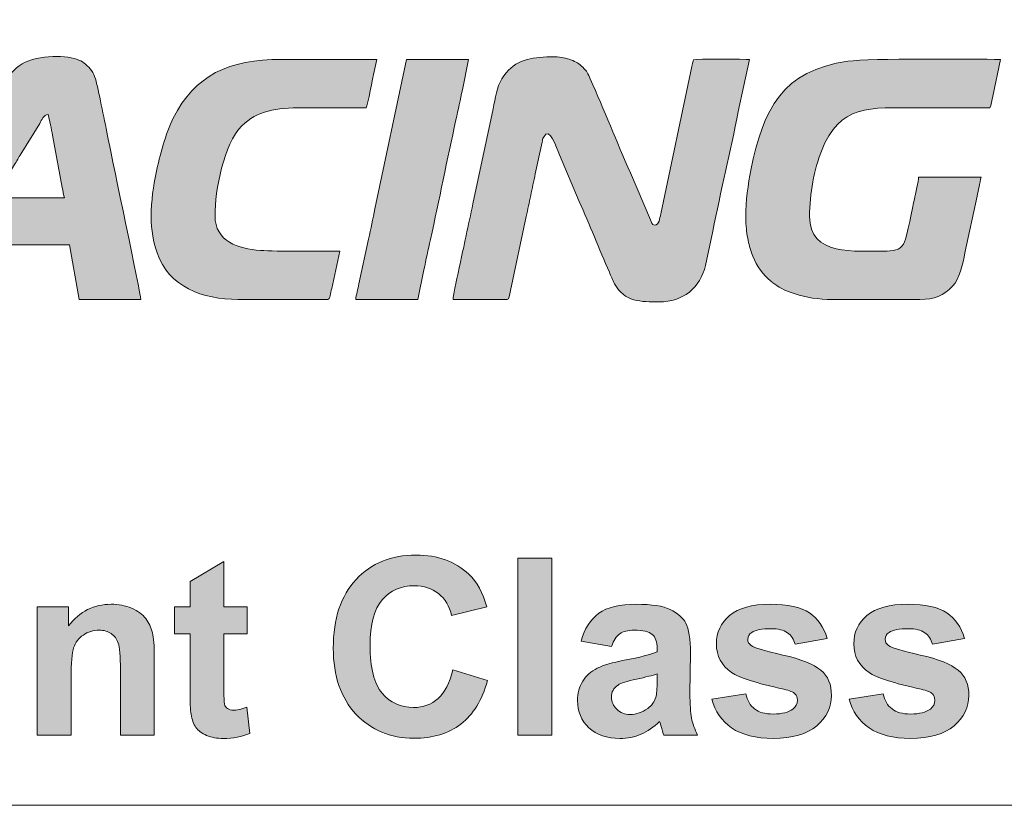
# Model space of a CAD drawing. Header units: millimetres. Extents: x 4 to 594, y -297 to -6.
# Tile 112 of 134: x 556 to 576, y -288 to -273. Entities that reach past the tile are written whole.
import ezdxf

# ---------------------------------------------------------------- set-up
doc = ezdxf.new("R2010")
doc.units = ezdxf.units.MM
doc.header["$MEASUREMENT"] = 0
doc.layers.add('Layer 1', color=7, linetype='Continuous', lineweight=0)

# ---------------------------------------------------------------- blocks, each defined once
blk = doc.blocks.new('Block_19')
at = {"layer": 'Layer 1', "true_color": 0x0d0a10, "transparency": 33554687}
h = blk.add_hatch(color=188, dxfattribs=at)
edge = h.paths.add_edge_path()
edge.add_spline(control_points=[(552.946, -278.165), (552.946, -278.165), (554.297, -278.165), (554.297, -278.165), (554.297, -278.165), (554.62, -277.62), (554.62, -277.62), (554.674, -277.53), (554.728, -277.445), (554.784, -277.351), (554.841, -277.255), (554.894, -277.163), (554.954, -277.074), (554.954, -277.074), (556.962, -277.074), (556.962, -277.074), (556.962, -277.074), (557.16, -278.165), (557.16, -278.165), (557.16, -278.165), (558.387, -278.165), (558.387, -278.165), (558.387, -278.05), (557.813, -275.339), (557.75, -275.022), (557.687, -274.703), (557.582, -274.163), (557.507, -273.851), (557.476, -273.72), (557.433, -273.609), (557.349, -273.526), (557.257, -273.435), (557.201, -273.389), (557.054, -273.35), (556.762, -273.274), (556.156, -273.298), (555.905, -273.538), (555.66, -273.773), (555.699, -273.773), (555.499, -274.075), (555.499, -274.075), (554.586, -275.529), (554.586, -275.529), (554.524, -275.633), (554.462, -275.722), (554.4, -275.826), (554.238, -276.1), (554.018, -276.417), (553.854, -276.694), (553.636, -277.064), (553.343, -277.488), (553.123, -277.859), (553.091, -277.913), (552.95, -278.109), (552.946, -278.165)], knot_values=[0, 0, 0, 0, 1, 1, 1, 2, 2, 2, 3, 3, 3, 4, 4, 4, 5, 5, 5, 6, 6, 6, 7, 7, 7, 8, 8, 8, 9, 9, 9, 10, 10, 10, 11, 11, 11, 12, 12, 12, 13, 13, 13, 14, 14, 14, 15, 15, 15, 16, 16, 16, 17, 17, 17, 18, 18, 18, 18], degree=3, periodic=0)
edge = h.paths.add_edge_path()
edge.add_spline(control_points=[(556.54, -274.471), (556.54, -274.471), (556.585, -274.675), (556.585, -274.675), (556.598, -274.752), (556.613, -274.819), (556.624, -274.884), (556.624, -274.884), (556.82, -275.927), (556.82, -275.927), (556.829, -275.973), (556.85, -276.105), (556.862, -276.132), (556.862, -276.132), (555.462, -276.132), (555.462, -276.132), (555.547, -275.971), (555.741, -275.675), (555.845, -275.499), (555.869, -275.46), (555.887, -275.434), (555.912, -275.392), (555.936, -275.352), (555.952, -275.323), (555.977, -275.284), (555.977, -275.284), (556.369, -274.647), (556.369, -274.647), (556.394, -274.608), (556.406, -274.576), (556.433, -274.538), (556.464, -274.496), (556.479, -274.473), (556.54, -274.471), (556.54, -274.471), (556.54, -274.471), (556.54, -274.471)], knot_values=[0, 0, 0, 0, 1, 1, 1, 2, 2, 2, 3, 3, 3, 4, 4, 4, 5, 5, 5, 6, 6, 6, 7, 7, 7, 8, 8, 8, 9, 9, 9, 10, 10, 10, 11, 11, 11, 12, 12, 12, 12], degree=3, periodic=0)
h = blk.add_hatch(color=188, dxfattribs=at)
edge = h.paths.add_edge_path()
edge.add_spline(control_points=[(558.598, -276.504), (558.598, -276.783), (558.642, -277.019), (558.714, -277.231), (558.947, -277.917), (559.624, -278.165), (560.333, -278.165), (560.333, -278.165), (562.13, -278.165), (562.13, -278.165), (562.176, -278.165), (562.186, -278.039), (562.206, -277.943), (562.206, -277.943), (562.366, -277.198), (562.366, -277.198), (561.974, -277.198), (561.117, -277.212), (560.78, -277.185), (560.339, -277.15), (559.874, -277.013), (559.874, -276.492), (559.874, -275.981), (560.045, -275.062), (560.41, -274.697), (560.717, -274.391), (561.091, -274.335), (561.634, -274.335), (562.056, -274.335), (562.477, -274.335), (562.899, -274.335), (562.923, -274.285), (563.032, -273.719), (563.057, -273.613), (563.057, -273.613), (563.109, -273.368), (563.109, -273.368), (562.473, -273.368), (561.837, -273.368), (561.201, -273.368), (560.147, -273.368), (559.47, -273.685), (559.04, -274.541), (558.882, -274.856), (558.767, -275.292), (558.696, -275.635), (558.642, -275.898), (558.598, -276.186), (558.598, -276.504)], knot_values=[0, 0, 0, 0, 1, 1, 1, 2, 2, 2, 3, 3, 3, 4, 4, 4, 5, 5, 5, 6, 6, 6, 7, 7, 7, 8, 8, 8, 9, 9, 9, 10, 10, 10, 11, 11, 11, 12, 12, 12, 13, 13, 13, 14, 14, 14, 15, 15, 15, 16, 16, 16, 16], degree=3, periodic=0)
h = blk.add_hatch(color=188, dxfattribs=at)
edge = h.paths.add_edge_path()
edge.add_spline(control_points=[(562.688, -278.165), (562.688, -278.165), (563.928, -278.165), (563.928, -278.165), (563.928, -278.165), (564.052, -277.571), (564.052, -277.571), (564.093, -277.373), (564.135, -277.173), (564.181, -276.968), (564.357, -276.176), (564.514, -275.371), (564.691, -274.578), (564.737, -274.372), (564.778, -274.174), (564.819, -273.975), (564.819, -273.975), (564.944, -273.368), (564.944, -273.368), (564.944, -273.368), (563.704, -273.368), (563.704, -273.368), (563.704, -273.368), (563.071, -276.354), (563.071, -276.354), (563.03, -276.553), (562.989, -276.751), (562.943, -276.957), (562.943, -276.957), (562.751, -277.856), (562.751, -277.856), (562.733, -277.948), (562.696, -278.073), (562.688, -278.165)], knot_values=[0, 0, 0, 0, 1, 1, 1, 2, 2, 2, 3, 3, 3, 4, 4, 4, 5, 5, 5, 6, 6, 6, 7, 7, 7, 8, 8, 8, 9, 9, 9, 10, 10, 10, 11, 11, 11, 11], degree=3, periodic=0)
h = blk.add_hatch(color=188, dxfattribs=at)
edge = h.paths.add_edge_path()
edge.add_spline(control_points=[(564.634, -278.165), (564.634, -278.165), (565.712, -278.165), (565.712, -278.165), (565.761, -278.165), (565.76, -278.082), (565.782, -277.986), (565.782, -277.986), (566.098, -276.505), (566.098, -276.505), (566.126, -276.367), (566.158, -276.229), (566.187, -276.086), (566.214, -275.949), (566.244, -275.802), (566.278, -275.656), (566.278, -275.656), (566.414, -275.024), (566.414, -275.024), (566.422, -274.982), (566.423, -274.959), (566.439, -274.926), (566.559, -274.68), (566.704, -275.14), (566.759, -275.272), (566.759, -275.272), (567.158, -276.211), (567.158, -276.211), (567.359, -276.661), (567.559, -277.164), (567.758, -277.619), (567.791, -277.694), (567.821, -277.778), (567.861, -277.851), (568.058, -278.217), (568.396, -278.214), (568.749, -278.214), (569.237, -278.214), (569.573, -277.935), (569.682, -277.486), (569.682, -277.486), (569.826, -276.8), (569.826, -276.8), (569.986, -276.007), (570.178, -275.203), (570.337, -274.41), (570.337, -274.41), (570.559, -273.368), (570.559, -273.368), (570.497, -273.368), (569.47, -273.353), (569.442, -273.38), (569.428, -273.394), (569.413, -273.487), (569.409, -273.507), (569.409, -273.507), (568.785, -276.453), (568.785, -276.453), (568.765, -276.552), (568.757, -276.678), (568.662, -276.678), (568.613, -276.678), (568.596, -276.615), (568.579, -276.575), (568.579, -276.575), (568.179, -275.637), (568.179, -275.637), (567.907, -275.017), (567.651, -274.376), (567.378, -273.76), (567.328, -273.648), (567.31, -273.608), (567.228, -273.526), (567.157, -273.455), (567.094, -273.416), (566.991, -273.379), (566.898, -273.346), (566.795, -273.319), (566.667, -273.319), (566.667, -273.319), (566.506, -273.318), (566.506, -273.318), (566.125, -273.338), (565.827, -273.398), (565.608, -273.759), (565.507, -273.925), (565.483, -274.137), (565.434, -274.354), (565.434, -274.354), (565.03, -276.255), (565.03, -276.255), (564.987, -276.465), (564.937, -276.68), (564.895, -276.889), (564.874, -276.999), (564.634, -278.063), (564.634, -278.165)], knot_values=[0, 0, 0, 0, 1, 1, 1, 2, 2, 2, 3, 3, 3, 4, 4, 4, 5, 5, 5, 6, 6, 6, 7, 7, 7, 8, 8, 8, 9, 9, 9, 10, 10, 10, 11, 11, 11, 12, 12, 12, 13, 13, 13, 14, 14, 14, 15, 15, 15, 16, 16, 16, 17, 17, 17, 18, 18, 18, 19, 19, 19, 20, 20, 20, 21, 21, 21, 22, 22, 22, 23, 23, 23, 24, 24, 24, 25, 25, 25, 26, 26, 26, 27, 27, 27, 28, 28, 28, 29, 29, 29, 30, 30, 30, 31, 31, 31, 32, 32, 32, 32], degree=3, periodic=0)
h = blk.add_hatch(color=188, dxfattribs=at)
edge = h.paths.add_edge_path()
edge.add_spline(control_points=[(570.484, -276.504), (570.484, -276.621), (570.499, -276.782), (570.516, -276.894), (570.537, -277.027), (570.562, -277.117), (570.601, -277.231), (570.666, -277.424), (570.786, -277.617), (570.934, -277.753), (570.959, -277.776), (570.964, -277.776), (570.989, -277.797), (571.017, -277.821), (571.016, -277.825), (571.049, -277.848), (571.204, -277.955), (571.298, -277.996), (571.474, -278.055), (571.683, -278.125), (571.94, -278.165), (572.22, -278.165), (572.22, -278.165), (573.967, -278.165), (573.967, -278.165), (574.253, -278.165), (574.447, -278.089), (574.621, -277.902), (574.763, -277.751), (574.822, -277.47), (574.869, -277.232), (574.869, -277.232), (575.111, -276.098), (575.111, -276.098), (575.123, -276.039), (575.137, -275.982), (575.15, -275.914), (575.162, -275.856), (575.175, -275.764), (575.195, -275.723), (575.195, -275.723), (573.943, -275.723), (573.943, -275.723), (573.943, -275.786), (573.875, -276.069), (573.857, -276.158), (573.829, -276.298), (573.7, -276.926), (573.662, -277.016), (573.604, -277.15), (573.494, -277.198), (573.311, -277.198), (572.657, -277.198), (571.761, -277.305), (571.761, -276.504), (571.761, -276.061), (571.858, -275.55), (571.997, -275.202), (572.374, -274.259), (572.935, -274.335), (573.955, -274.335), (574.426, -274.335), (574.897, -274.335), (575.368, -274.335), (575.387, -274.296), (575.411, -274.163), (575.423, -274.105), (575.423, -274.105), (575.579, -273.368), (575.579, -273.368), (575.039, -273.368), (572.974, -273.341), (572.529, -273.405), (571.218, -273.59), (570.833, -274.357), (570.589, -275.58), (570.535, -275.85), (570.484, -276.217), (570.484, -276.504)], knot_values=[0, 0, 0, 0, 1, 1, 1, 2, 2, 2, 3, 3, 3, 4, 4, 4, 5, 5, 5, 6, 6, 6, 7, 7, 7, 8, 8, 8, 9, 9, 9, 10, 10, 10, 11, 11, 11, 12, 12, 12, 13, 13, 13, 14, 14, 14, 15, 15, 15, 16, 16, 16, 17, 17, 17, 18, 18, 18, 19, 19, 19, 20, 20, 20, 21, 21, 21, 22, 22, 22, 23, 23, 23, 24, 24, 24, 25, 25, 25, 26, 26, 26, 26], degree=3, periodic=0)
at = {"layer": 'Layer 1'}
for points, knots in [([(552.946, -278.165), (552.946, -278.165), (554.297, -278.165), (554.297, -278.165), (554.297, -278.165), (554.62, -277.62), (554.62, -277.62), (554.674, -277.53), (554.728, -277.445), (554.784, -277.351), (554.841, -277.255), (554.894, -277.163), (554.954, -277.074), (554.954, -277.074), (556.962, -277.074), (556.962, -277.074), (556.962, -277.074), (557.16, -278.165), (557.16, -278.165), (557.16, -278.165), (558.387, -278.165), (558.387, -278.165), (558.387, -278.05), (557.813, -275.339), (557.75, -275.022), (557.687, -274.703), (557.582, -274.163), (557.507, -273.851), (557.476, -273.72), (557.433, -273.609), (557.349, -273.526), (557.257, -273.435), (557.201, -273.389), (557.054, -273.35), (556.762, -273.274), (556.156, -273.298), (555.905, -273.538), (555.66, -273.773), (555.699, -273.773), (555.499, -274.075), (555.499, -274.075), (554.586, -275.529), (554.586, -275.529), (554.524, -275.633), (554.462, -275.722), (554.4, -275.826), (554.238, -276.1), (554.018, -276.417), (553.854, -276.694), (553.636, -277.064), (553.343, -277.488), (553.123, -277.859), (553.091, -277.913), (552.95, -278.109), (552.946, -278.165)], [0, 0, 0, 0, 1, 1, 1, 2, 2, 2, 3, 3, 3, 4, 4, 4, 5, 5, 5, 6, 6, 6, 7, 7, 7, 8, 8, 8, 9, 9, 9, 10, 10, 10, 11, 11, 11, 12, 12, 12, 13, 13, 13, 14, 14, 14, 15, 15, 15, 16, 16, 16, 17, 17, 17, 18, 18, 18, 18]), ([(558.598, -276.504), (558.598, -276.783), (558.642, -277.019), (558.714, -277.231), (558.947, -277.917), (559.624, -278.165), (560.333, -278.165), (560.333, -278.165), (562.13, -278.165), (562.13, -278.165), (562.176, -278.165), (562.186, -278.039), (562.206, -277.943), (562.206, -277.943), (562.366, -277.198), (562.366, -277.198), (561.974, -277.198), (561.117, -277.212), (560.78, -277.185), (560.339, -277.15), (559.874, -277.013), (559.874, -276.492), (559.874, -275.981), (560.045, -275.062), (560.41, -274.697), (560.717, -274.391), (561.091, -274.335), (561.634, -274.335), (562.056, -274.335), (562.477, -274.335), (562.899, -274.335), (562.923, -274.285), (563.032, -273.719), (563.057, -273.613), (563.057, -273.613), (563.109, -273.368), (563.109, -273.368), (562.473, -273.368), (561.837, -273.368), (561.201, -273.368), (560.147, -273.368), (559.47, -273.685), (559.04, -274.541), (558.882, -274.856), (558.767, -275.292), (558.696, -275.635), (558.642, -275.898), (558.598, -276.186), (558.598, -276.504)], [0, 0, 0, 0, 1, 1, 1, 2, 2, 2, 3, 3, 3, 4, 4, 4, 5, 5, 5, 6, 6, 6, 7, 7, 7, 8, 8, 8, 9, 9, 9, 10, 10, 10, 11, 11, 11, 12, 12, 12, 13, 13, 13, 14, 14, 14, 15, 15, 15, 16, 16, 16, 16]), ([(562.688, -278.165), (562.688, -278.165), (563.928, -278.165), (563.928, -278.165), (563.928, -278.165), (564.052, -277.571), (564.052, -277.571), (564.093, -277.373), (564.135, -277.173), (564.181, -276.968), (564.357, -276.176), (564.514, -275.371), (564.691, -274.578), (564.737, -274.372), (564.778, -274.174), (564.819, -273.975), (564.819, -273.975), (564.944, -273.368), (564.944, -273.368), (564.944, -273.368), (563.704, -273.368), (563.704, -273.368), (563.704, -273.368), (563.071, -276.354), (563.071, -276.354), (563.03, -276.553), (562.989, -276.751), (562.943, -276.957), (562.943, -276.957), (562.751, -277.856), (562.751, -277.856), (562.733, -277.948), (562.696, -278.073), (562.688, -278.165)], [0, 0, 0, 0, 1, 1, 1, 2, 2, 2, 3, 3, 3, 4, 4, 4, 5, 5, 5, 6, 6, 6, 7, 7, 7, 8, 8, 8, 9, 9, 9, 10, 10, 10, 11, 11, 11, 11]), ([(564.634, -278.165), (564.634, -278.165), (565.712, -278.165), (565.712, -278.165), (565.761, -278.165), (565.76, -278.082), (565.782, -277.986), (565.782, -277.986), (566.098, -276.505), (566.098, -276.505), (566.126, -276.367), (566.158, -276.229), (566.187, -276.086), (566.214, -275.949), (566.244, -275.802), (566.278, -275.656), (566.278, -275.656), (566.414, -275.024), (566.414, -275.024), (566.422, -274.982), (566.423, -274.959), (566.439, -274.926), (566.559, -274.68), (566.704, -275.14), (566.759, -275.272), (566.759, -275.272), (567.158, -276.211), (567.158, -276.211), (567.359, -276.661), (567.559, -277.164), (567.758, -277.619), (567.791, -277.694), (567.821, -277.778), (567.861, -277.851), (568.058, -278.217), (568.396, -278.214), (568.749, -278.214), (569.237, -278.214), (569.573, -277.935), (569.682, -277.486), (569.682, -277.486), (569.826, -276.8), (569.826, -276.8), (569.986, -276.007), (570.178, -275.203), (570.337, -274.41), (570.337, -274.41), (570.559, -273.368), (570.559, -273.368), (570.497, -273.368), (569.47, -273.353), (569.442, -273.38), (569.428, -273.394), (569.413, -273.487), (569.409, -273.507), (569.409, -273.507), (568.785, -276.453), (568.785, -276.453), (568.765, -276.552), (568.757, -276.678), (568.662, -276.678), (568.613, -276.678), (568.596, -276.615), (568.579, -276.575), (568.579, -276.575), (568.179, -275.637), (568.179, -275.637), (567.907, -275.017), (567.651, -274.376), (567.378, -273.76), (567.328, -273.648), (567.31, -273.608), (567.228, -273.526), (567.157, -273.455), (567.094, -273.416), (566.991, -273.379), (566.898, -273.346), (566.795, -273.319), (566.667, -273.319), (566.667, -273.319), (566.506, -273.318), (566.506, -273.318), (566.125, -273.338), (565.827, -273.398), (565.608, -273.759), (565.507, -273.925), (565.483, -274.137), (565.434, -274.354), (565.434, -274.354), (565.03, -276.255), (565.03, -276.255), (564.987, -276.465), (564.937, -276.68), (564.895, -276.889), (564.874, -276.999), (564.634, -278.063), (564.634, -278.165)], [0, 0, 0, 0, 1, 1, 1, 2, 2, 2, 3, 3, 3, 4, 4, 4, 5, 5, 5, 6, 6, 6, 7, 7, 7, 8, 8, 8, 9, 9, 9, 10, 10, 10, 11, 11, 11, 12, 12, 12, 13, 13, 13, 14, 14, 14, 15, 15, 15, 16, 16, 16, 17, 17, 17, 18, 18, 18, 19, 19, 19, 20, 20, 20, 21, 21, 21, 22, 22, 22, 23, 23, 23, 24, 24, 24, 25, 25, 25, 26, 26, 26, 27, 27, 27, 28, 28, 28, 29, 29, 29, 30, 30, 30, 31, 31, 31, 32, 32, 32, 32]), ([(570.484, -276.504), (570.484, -276.621), (570.499, -276.782), (570.516, -276.894), (570.537, -277.027), (570.562, -277.117), (570.601, -277.231), (570.666, -277.424), (570.786, -277.617), (570.934, -277.753), (570.959, -277.776), (570.964, -277.776), (570.989, -277.797), (571.017, -277.821), (571.016, -277.825), (571.049, -277.848), (571.204, -277.955), (571.298, -277.996), (571.474, -278.055), (571.683, -278.125), (571.94, -278.165), (572.22, -278.165), (572.22, -278.165), (573.967, -278.165), (573.967, -278.165), (574.253, -278.165), (574.447, -278.089), (574.621, -277.902), (574.763, -277.751), (574.822, -277.47), (574.869, -277.232), (574.869, -277.232), (575.111, -276.098), (575.111, -276.098), (575.123, -276.039), (575.137, -275.982), (575.15, -275.914), (575.162, -275.856), (575.175, -275.764), (575.195, -275.723), (575.195, -275.723), (573.943, -275.723), (573.943, -275.723), (573.943, -275.786), (573.875, -276.069), (573.857, -276.158), (573.829, -276.298), (573.7, -276.926), (573.662, -277.016), (573.604, -277.15), (573.494, -277.198), (573.311, -277.198), (572.657, -277.198), (571.761, -277.305), (571.761, -276.504), (571.761, -276.061), (571.858, -275.55), (571.997, -275.202), (572.374, -274.259), (572.935, -274.335), (573.955, -274.335), (574.426, -274.335), (574.897, -274.335), (575.368, -274.335), (575.387, -274.296), (575.411, -274.163), (575.423, -274.105), (575.423, -274.105), (575.579, -273.368), (575.579, -273.368), (575.039, -273.368), (572.974, -273.341), (572.529, -273.405), (571.218, -273.59), (570.833, -274.357), (570.589, -275.58), (570.535, -275.85), (570.484, -276.217), (570.484, -276.504)], [0, 0, 0, 0, 1, 1, 1, 2, 2, 2, 3, 3, 3, 4, 4, 4, 5, 5, 5, 6, 6, 6, 7, 7, 7, 8, 8, 8, 9, 9, 9, 10, 10, 10, 11, 11, 11, 12, 12, 12, 13, 13, 13, 14, 14, 14, 15, 15, 15, 16, 16, 16, 17, 17, 17, 18, 18, 18, 19, 19, 19, 20, 20, 20, 21, 21, 21, 22, 22, 22, 23, 23, 23, 24, 24, 24, 25, 25, 25, 26, 26, 26, 26]), ([(556.54, -274.471), (556.54, -274.471), (556.585, -274.675), (556.585, -274.675), (556.598, -274.752), (556.613, -274.819), (556.624, -274.884), (556.624, -274.884), (556.82, -275.927), (556.82, -275.927), (556.829, -275.973), (556.85, -276.105), (556.862, -276.132), (556.862, -276.132), (555.462, -276.132), (555.462, -276.132), (555.547, -275.971), (555.741, -275.675), (555.845, -275.499), (555.869, -275.46), (555.887, -275.434), (555.912, -275.392), (555.936, -275.352), (555.952, -275.323), (555.977, -275.284), (555.977, -275.284), (556.369, -274.647), (556.369, -274.647), (556.394, -274.608), (556.406, -274.576), (556.433, -274.538), (556.464, -274.496), (556.479, -274.473), (556.54, -274.471), (556.54, -274.471), (556.54, -274.471), (556.54, -274.471)], [0, 0, 0, 0, 1, 1, 1, 2, 2, 2, 3, 3, 3, 4, 4, 4, 5, 5, 5, 6, 6, 6, 7, 7, 7, 8, 8, 8, 9, 9, 9, 10, 10, 10, 11, 11, 11, 12, 12, 12, 12])]:
    blk.add_open_spline(points, degree=3, knots=knots, dxfattribs=at)
blk = doc.blocks.new('Block_18')
at = {"layer": 'Layer 1'}
blk.add_blockref('Block_19', (0, 0), dxfattribs=at)
blk = doc.blocks.new('Block_17')
at = {"layer": 'Layer 1', "true_color": 0x2c2a29, "transparency": 33554687}
h = blk.add_hatch(color=250, dxfattribs=at)
edge = h.paths.add_edge_path()
edge.add_spline(control_points=[(564.628, -285.568), (564.628, -285.568), (565.32, -285.781), (565.32, -285.781), (565.214, -286.17), (565.037, -286.459), (564.79, -286.648), (564.543, -286.837), (564.23, -286.932), (563.851, -286.932), (563.381, -286.932), (562.995, -286.771), (562.692, -286.45), (562.39, -286.129), (562.238, -285.69), (562.238, -285.133), (562.238, -284.544), (562.39, -284.087), (562.694, -283.761), (562.998, -283.435), (563.398, -283.272), (563.893, -283.272), (564.326, -283.272), (564.678, -283.4), (564.948, -283.656), (565.109, -283.808), (565.229, -284.025), (565.31, -284.309), (565.31, -284.309), (564.604, -284.477), (564.604, -284.477), (564.562, -284.294), (564.475, -284.149), (564.342, -284.043), (564.209, -283.937), (564.047, -283.884), (563.858, -283.884), (563.595, -283.884), (563.382, -283.978), (563.219, -284.167), (563.055, -284.354), (562.974, -284.659), (562.974, -285.08), (562.974, -285.526), (563.055, -285.845), (563.215, -286.034), (563.376, -286.224), (563.586, -286.319), (563.843, -286.319), (564.033, -286.319), (564.197, -286.259), (564.334, -286.138), (564.47, -286.017), (564.569, -285.828), (564.628, -285.568)], knot_values=[0, 0, 0, 0, 1, 1, 1, 2, 2, 2, 3, 3, 3, 4, 4, 4, 5, 5, 5, 6, 6, 6, 7, 7, 7, 8, 8, 8, 9, 9, 9, 10, 10, 10, 11, 11, 11, 12, 12, 12, 13, 13, 13, 14, 14, 14, 15, 15, 15, 16, 16, 16, 17, 17, 17, 18, 18, 18, 18], degree=3, periodic=0)
h = blk.add_hatch(color=250, dxfattribs=at)
edge = h.paths.add_edge_path()
edge.add_spline(control_points=[(560.515, -284.309), (560.515, -284.309), (560.515, -284.847), (560.515, -284.847), (560.515, -284.847), (560.051, -284.847), (560.051, -284.847), (560.051, -284.847), (560.051, -285.885), (560.051, -285.885), (560.051, -286.096), (560.055, -286.219), (560.064, -286.253), (560.073, -286.288), (560.093, -286.317), (560.125, -286.34), (560.156, -286.362), (560.194, -286.373), (560.239, -286.373), (560.303, -286.373), (560.393, -286.352), (560.513, -286.308), (560.513, -286.308), (560.57, -286.835), (560.57, -286.835), (560.412, -286.903), (560.235, -286.936), (560.035, -286.936), (559.914, -286.936), (559.804, -286.916), (559.706, -286.875), (559.608, -286.834), (559.537, -286.78), (559.491, -286.715), (559.445, -286.649), (559.414, -286.561), (559.396, -286.449), (559.382, -286.37), (559.374, -286.21), (559.374, -285.969), (559.374, -285.969), (559.374, -284.847), (559.374, -284.847), (559.374, -284.847), (559.063, -284.847), (559.063, -284.847), (559.063, -284.847), (559.063, -284.309), (559.063, -284.309), (559.063, -284.309), (559.374, -284.309), (559.374, -284.309), (559.374, -284.309), (559.374, -283.8), (559.374, -283.8), (559.374, -283.8), (560.051, -283.4), (560.051, -283.4), (560.051, -283.4), (560.051, -284.309), (560.051, -284.309), (560.051, -284.309), (560.515, -284.309), (560.515, -284.309)], knot_values=[0, 0, 0, 0, 1, 1, 1, 2, 2, 2, 3, 3, 3, 4, 4, 4, 5, 5, 5, 6, 6, 6, 7, 7, 7, 8, 8, 8, 9, 9, 9, 10, 10, 10, 11, 11, 11, 12, 12, 12, 13, 13, 13, 14, 14, 14, 15, 15, 15, 16, 16, 16, 17, 17, 17, 18, 18, 18, 19, 19, 19, 20, 20, 20, 21, 21, 21, 21], degree=3, periodic=0)
blk.add_hatch(color=250, dxfattribs=at).paths.add_polyline_path([(565.928, -286.872), (565.928, -283.336), (566.605, -283.336), (566.605, -286.872)])
h = blk.add_hatch(color=250, dxfattribs=at)
edge = h.paths.add_edge_path()
edge.add_spline(control_points=[(558.659, -286.872), (558.659, -286.872), (557.982, -286.872), (557.982, -286.872), (557.982, -286.872), (557.982, -285.566), (557.982, -285.566), (557.982, -285.289), (557.968, -285.111), (557.939, -285.03), (557.909, -284.949), (557.862, -284.886), (557.796, -284.841), (557.731, -284.795), (557.652, -284.773), (557.559, -284.773), (557.441, -284.773), (557.335, -284.805), (557.241, -284.87), (557.146, -284.934), (557.082, -285.019), (557.047, -285.125), (557.012, -285.231), (556.995, -285.427), (556.995, -285.713), (556.995, -285.713), (556.995, -286.872), (556.995, -286.872), (556.995, -286.872), (556.318, -286.872), (556.318, -286.872), (556.318, -286.872), (556.318, -284.309), (556.318, -284.309), (556.318, -284.309), (556.945, -284.309), (556.945, -284.309), (556.945, -284.309), (556.945, -284.685), (556.945, -284.685), (557.17, -284.398), (557.452, -284.255), (557.794, -284.255), (557.944, -284.255), (558.081, -284.282), (558.206, -284.335), (558.331, -284.39), (558.424, -284.458), (558.488, -284.541), (558.552, -284.625), (558.596, -284.72), (558.621, -284.826), (558.647, -284.932), (558.659, -285.084), (558.659, -285.281), (558.659, -285.281), (558.659, -286.872), (558.659, -286.872)], knot_values=[0, 0, 0, 0, 1, 1, 1, 2, 2, 2, 3, 3, 3, 4, 4, 4, 5, 5, 5, 6, 6, 6, 7, 7, 7, 8, 8, 8, 9, 9, 9, 10, 10, 10, 11, 11, 11, 12, 12, 12, 13, 13, 13, 14, 14, 14, 15, 15, 15, 16, 16, 16, 17, 17, 17, 18, 18, 18, 19, 19, 19, 19], degree=3, periodic=0)
h = blk.add_hatch(color=250, dxfattribs=at)
edge = h.paths.add_edge_path()
edge.add_spline(control_points=[(568.713, -285.647), (568.626, -285.676), (568.489, -285.711), (568.3, -285.751), (568.113, -285.791), (567.989, -285.831), (567.932, -285.869), (567.844, -285.932), (567.799, -286.011), (567.799, -286.108), (567.799, -286.203), (567.835, -286.285), (567.905, -286.354), (567.976, -286.423), (568.066, -286.457), (568.175, -286.457), (568.297, -286.457), (568.414, -286.417), (568.525, -286.337), (568.607, -286.275), (568.661, -286.201), (568.687, -286.112), (568.704, -286.055), (568.713, -285.945), (568.713, -285.782), (568.713, -285.782), (568.713, -285.647), (568.713, -285.647)], knot_values=[0, 0, 0, 0, 1, 1, 1, 2, 2, 2, 3, 3, 3, 4, 4, 4, 5, 5, 5, 6, 6, 6, 7, 7, 7, 8, 8, 8, 9, 9, 9, 9], degree=3, periodic=0)
edge = h.paths.add_edge_path()
edge.add_spline(control_points=[(567.804, -285.099), (567.804, -285.099), (567.192, -284.991), (567.192, -284.991), (567.261, -284.74), (567.38, -284.555), (567.549, -284.435), (567.718, -284.315), (567.969, -284.255), (568.301, -284.255), (568.603, -284.255), (568.829, -284.29), (568.977, -284.362), (569.124, -284.433), (569.229, -284.524), (569.289, -284.634), (569.349, -284.744), (569.38, -284.946), (569.38, -285.241), (569.38, -285.241), (569.37, -286.031), (569.37, -286.031), (569.37, -286.256), (569.38, -286.422), (569.402, -286.529), (569.423, -286.636), (569.464, -286.75), (569.523, -286.872), (569.523, -286.872), (568.851, -286.872), (568.851, -286.872), (568.834, -286.828), (568.812, -286.762), (568.786, -286.675), (568.775, -286.634), (568.767, -286.608), (568.762, -286.596), (568.647, -286.709), (568.524, -286.794), (568.392, -286.851), (568.26, -286.908), (568.12, -286.936), (567.971, -286.936), (567.709, -286.936), (567.501, -286.865), (567.35, -286.722), (567.198, -286.579), (567.123, -286.398), (567.123, -286.179), (567.123, -286.035), (567.157, -285.906), (567.226, -285.792), (567.295, -285.68), (567.392, -285.592), (567.517, -285.532), (567.641, -285.472), (567.821, -285.419), (568.055, -285.374), (568.371, -285.315), (568.591, -285.259), (568.713, -285.208), (568.713, -285.208), (568.713, -285.14), (568.713, -285.14), (568.713, -285.008), (568.681, -284.914), (568.617, -284.857), (568.552, -284.801), (568.43, -284.773), (568.251, -284.773), (568.13, -284.773), (568.036, -284.797), (567.969, -284.846), (567.9, -284.893), (567.846, -284.978), (567.804, -285.099), (567.804, -285.099), (567.804, -285.099), (567.804, -285.099)], knot_values=[0, 0, 0, 0, 1, 1, 1, 2, 2, 2, 3, 3, 3, 4, 4, 4, 5, 5, 5, 6, 6, 6, 7, 7, 7, 8, 8, 8, 9, 9, 9, 10, 10, 10, 11, 11, 11, 12, 12, 12, 13, 13, 13, 14, 14, 14, 15, 15, 15, 16, 16, 16, 17, 17, 17, 18, 18, 18, 19, 19, 19, 20, 20, 20, 21, 21, 21, 22, 22, 22, 23, 23, 23, 24, 24, 24, 25, 25, 25, 26, 26, 26, 26], degree=3, periodic=0)
h = blk.add_hatch(color=250, dxfattribs=at)
edge = h.paths.add_edge_path()
edge.add_spline(control_points=[(569.805, -286.151), (569.805, -286.151), (570.487, -286.047), (570.487, -286.047), (570.516, -286.178), (570.574, -286.278), (570.663, -286.345), (570.751, -286.414), (570.875, -286.448), (571.034, -286.448), (571.209, -286.448), (571.341, -286.415), (571.43, -286.351), (571.489, -286.306), (571.519, -286.245), (571.519, -286.169), (571.519, -286.118), (571.502, -286.075), (571.47, -286.042), (571.437, -286.01), (571.361, -285.979), (571.244, -285.952), (570.697, -285.831), (570.35, -285.721), (570.204, -285.621), (570, -285.482), (569.899, -285.289), (569.899, -285.043), (569.899, -284.82), (569.987, -284.633), (570.162, -284.482), (570.338, -284.33), (570.609, -284.255), (570.977, -284.255), (571.328, -284.255), (571.589, -284.312), (571.759, -284.427), (571.93, -284.542), (572.047, -284.712), (572.112, -284.936), (572.112, -284.936), (571.474, -285.055), (571.474, -285.055), (571.447, -284.954), (571.395, -284.877), (571.318, -284.823), (571.242, -284.77), (571.132, -284.744), (570.99, -284.744), (570.81, -284.744), (570.682, -284.768), (570.604, -284.819), (570.552, -284.854), (570.526, -284.9), (570.526, -284.956), (570.526, -285.005), (570.548, -285.046), (570.594, -285.079), (570.655, -285.125), (570.867, -285.188), (571.229, -285.27), (571.591, -285.353), (571.844, -285.453), (571.987, -285.573), (572.13, -285.693), (572.2, -285.861), (572.2, -286.077), (572.2, -286.312), (572.103, -286.514), (571.906, -286.683), (571.71, -286.852), (571.419, -286.936), (571.034, -286.936), (570.685, -286.936), (570.408, -286.866), (570.204, -286.725), (570.001, -286.584), (569.868, -286.393), (569.805, -286.151)], knot_values=[0, 0, 0, 0, 1, 1, 1, 2, 2, 2, 3, 3, 3, 4, 4, 4, 5, 5, 5, 6, 6, 6, 7, 7, 7, 8, 8, 8, 9, 9, 9, 10, 10, 10, 11, 11, 11, 12, 12, 12, 13, 13, 13, 14, 14, 14, 15, 15, 15, 16, 16, 16, 17, 17, 17, 18, 18, 18, 19, 19, 19, 20, 20, 20, 21, 21, 21, 22, 22, 22, 23, 23, 23, 24, 24, 24, 25, 25, 25, 26, 26, 26, 26], degree=3, periodic=0)
h = blk.add_hatch(color=250, dxfattribs=at)
edge = h.paths.add_edge_path()
edge.add_spline(control_points=[(572.552, -286.151), (572.552, -286.151), (573.233, -286.047), (573.233, -286.047), (573.262, -286.178), (573.321, -286.278), (573.41, -286.345), (573.498, -286.414), (573.622, -286.448), (573.781, -286.448), (573.956, -286.448), (574.088, -286.415), (574.177, -286.351), (574.236, -286.306), (574.266, -286.245), (574.266, -286.169), (574.266, -286.118), (574.249, -286.075), (574.217, -286.042), (574.183, -286.01), (574.108, -285.979), (573.991, -285.952), (573.443, -285.831), (573.097, -285.721), (572.95, -285.621), (572.747, -285.482), (572.646, -285.289), (572.646, -285.043), (572.646, -284.82), (572.734, -284.633), (572.909, -284.482), (573.085, -284.33), (573.356, -284.255), (573.724, -284.255), (574.075, -284.255), (574.336, -284.312), (574.506, -284.427), (574.676, -284.542), (574.794, -284.712), (574.858, -284.936), (574.858, -284.936), (574.221, -285.055), (574.221, -285.055), (574.194, -284.954), (574.141, -284.877), (574.065, -284.823), (573.988, -284.77), (573.879, -284.744), (573.736, -284.744), (573.557, -284.744), (573.429, -284.768), (573.35, -284.819), (573.299, -284.854), (573.273, -284.9), (573.273, -284.956), (573.273, -285.005), (573.295, -285.046), (573.341, -285.079), (573.402, -285.125), (573.614, -285.188), (573.976, -285.27), (574.338, -285.353), (574.591, -285.453), (574.734, -285.573), (574.876, -285.693), (574.947, -285.861), (574.947, -286.077), (574.947, -286.312), (574.849, -286.514), (574.653, -286.683), (574.457, -286.852), (574.166, -286.936), (573.781, -286.936), (573.432, -286.936), (573.155, -286.866), (572.951, -286.725), (572.748, -286.584), (572.615, -286.393), (572.552, -286.151)], knot_values=[0, 0, 0, 0, 1, 1, 1, 2, 2, 2, 3, 3, 3, 4, 4, 4, 5, 5, 5, 6, 6, 6, 7, 7, 7, 8, 8, 8, 9, 9, 9, 10, 10, 10, 11, 11, 11, 12, 12, 12, 13, 13, 13, 14, 14, 14, 15, 15, 15, 16, 16, 16, 17, 17, 17, 18, 18, 18, 19, 19, 19, 20, 20, 20, 21, 21, 21, 22, 22, 22, 23, 23, 23, 24, 24, 24, 25, 25, 25, 26, 26, 26, 26], degree=3, periodic=0)
at = {"layer": 'Layer 1'}
blk.add_lwpolyline([(565.928, -286.872), (565.928, -283.336), (566.605, -283.336), (566.605, -286.872)], close=True, dxfattribs=at)
at = {"layer": 'Layer 1', "color": 242, "lineweight": 0, "true_color": 0xe32227}
blk.add_open_spline([(517.43, -252.272), (517.43, -252.272), (588.43, -252.272), (588.43, -252.272), (590.63, -252.272), (592.43, -254.072), (592.43, -256.272), (592.43, -256.272), (592.43, -288.272), (592.43, -288.272), (592.43, -288.272), (517.43, -288.272), (517.43, -288.272), (517.43, -288.272), (517.43, -256.272), (517.43, -256.272)], degree=3, knots=[0, 0, 0, 0, 1, 1, 1, 2, 2, 2, 3, 3, 3, 4, 4, 4, 5, 5, 5, 5], dxfattribs=at)
at = {"layer": 'Layer 1'}
for points, knots in [([(564.628, -285.568), (564.628, -285.568), (565.32, -285.781), (565.32, -285.781), (565.214, -286.17), (565.037, -286.459), (564.79, -286.648), (564.543, -286.837), (564.23, -286.932), (563.851, -286.932), (563.381, -286.932), (562.995, -286.771), (562.692, -286.45), (562.39, -286.129), (562.238, -285.69), (562.238, -285.133), (562.238, -284.544), (562.39, -284.087), (562.694, -283.761), (562.998, -283.435), (563.398, -283.272), (563.893, -283.272), (564.326, -283.272), (564.678, -283.4), (564.948, -283.656), (565.109, -283.808), (565.229, -284.025), (565.31, -284.309), (565.31, -284.309), (564.604, -284.477), (564.604, -284.477), (564.562, -284.294), (564.475, -284.149), (564.342, -284.043), (564.209, -283.937), (564.047, -283.884), (563.858, -283.884), (563.595, -283.884), (563.382, -283.978), (563.219, -284.167), (563.055, -284.354), (562.974, -284.659), (562.974, -285.08), (562.974, -285.526), (563.055, -285.845), (563.215, -286.034), (563.376, -286.224), (563.586, -286.319), (563.843, -286.319), (564.033, -286.319), (564.197, -286.259), (564.334, -286.138), (564.47, -286.017), (564.569, -285.828), (564.628, -285.568)], [0, 0, 0, 0, 1, 1, 1, 2, 2, 2, 3, 3, 3, 4, 4, 4, 5, 5, 5, 6, 6, 6, 7, 7, 7, 8, 8, 8, 9, 9, 9, 10, 10, 10, 11, 11, 11, 12, 12, 12, 13, 13, 13, 14, 14, 14, 15, 15, 15, 16, 16, 16, 17, 17, 17, 18, 18, 18, 18]), ([(560.515, -284.309), (560.515, -284.309), (560.515, -284.847), (560.515, -284.847), (560.515, -284.847), (560.051, -284.847), (560.051, -284.847), (560.051, -284.847), (560.051, -285.885), (560.051, -285.885), (560.051, -286.096), (560.055, -286.219), (560.064, -286.253), (560.073, -286.288), (560.093, -286.317), (560.125, -286.34), (560.156, -286.362), (560.194, -286.373), (560.239, -286.373), (560.303, -286.373), (560.393, -286.352), (560.513, -286.308), (560.513, -286.308), (560.57, -286.835), (560.57, -286.835), (560.412, -286.903), (560.235, -286.936), (560.035, -286.936), (559.914, -286.936), (559.804, -286.916), (559.706, -286.875), (559.608, -286.834), (559.537, -286.78), (559.491, -286.715), (559.445, -286.649), (559.414, -286.561), (559.396, -286.449), (559.382, -286.37), (559.374, -286.21), (559.374, -285.969), (559.374, -285.969), (559.374, -284.847), (559.374, -284.847), (559.374, -284.847), (559.063, -284.847), (559.063, -284.847), (559.063, -284.847), (559.063, -284.309), (559.063, -284.309), (559.063, -284.309), (559.374, -284.309), (559.374, -284.309), (559.374, -284.309), (559.374, -283.8), (559.374, -283.8), (559.374, -283.8), (560.051, -283.4), (560.051, -283.4), (560.051, -283.4), (560.051, -284.309), (560.051, -284.309), (560.051, -284.309), (560.515, -284.309), (560.515, -284.309)], [0, 0, 0, 0, 1, 1, 1, 2, 2, 2, 3, 3, 3, 4, 4, 4, 5, 5, 5, 6, 6, 6, 7, 7, 7, 8, 8, 8, 9, 9, 9, 10, 10, 10, 11, 11, 11, 12, 12, 12, 13, 13, 13, 14, 14, 14, 15, 15, 15, 16, 16, 16, 17, 17, 17, 18, 18, 18, 19, 19, 19, 20, 20, 20, 21, 21, 21, 21]), ([(558.659, -286.872), (558.659, -286.872), (557.982, -286.872), (557.982, -286.872), (557.982, -286.872), (557.982, -285.566), (557.982, -285.566), (557.982, -285.289), (557.968, -285.111), (557.939, -285.03), (557.909, -284.949), (557.862, -284.886), (557.796, -284.841), (557.731, -284.795), (557.652, -284.773), (557.559, -284.773), (557.441, -284.773), (557.335, -284.805), (557.241, -284.87), (557.146, -284.934), (557.082, -285.019), (557.047, -285.125), (557.012, -285.231), (556.995, -285.427), (556.995, -285.713), (556.995, -285.713), (556.995, -286.872), (556.995, -286.872), (556.995, -286.872), (556.318, -286.872), (556.318, -286.872), (556.318, -286.872), (556.318, -284.309), (556.318, -284.309), (556.318, -284.309), (556.945, -284.309), (556.945, -284.309), (556.945, -284.309), (556.945, -284.685), (556.945, -284.685), (557.17, -284.398), (557.452, -284.255), (557.794, -284.255), (557.944, -284.255), (558.081, -284.282), (558.206, -284.335), (558.331, -284.39), (558.424, -284.458), (558.488, -284.541), (558.552, -284.625), (558.596, -284.72), (558.621, -284.826), (558.647, -284.932), (558.659, -285.084), (558.659, -285.281), (558.659, -285.281), (558.659, -286.872), (558.659, -286.872)], [0, 0, 0, 0, 1, 1, 1, 2, 2, 2, 3, 3, 3, 4, 4, 4, 5, 5, 5, 6, 6, 6, 7, 7, 7, 8, 8, 8, 9, 9, 9, 10, 10, 10, 11, 11, 11, 12, 12, 12, 13, 13, 13, 14, 14, 14, 15, 15, 15, 16, 16, 16, 17, 17, 17, 18, 18, 18, 19, 19, 19, 19]), ([(567.804, -285.099), (567.804, -285.099), (567.192, -284.991), (567.192, -284.991), (567.261, -284.74), (567.38, -284.555), (567.549, -284.435), (567.718, -284.315), (567.969, -284.255), (568.301, -284.255), (568.603, -284.255), (568.829, -284.29), (568.977, -284.362), (569.124, -284.433), (569.229, -284.524), (569.289, -284.634), (569.349, -284.744), (569.38, -284.946), (569.38, -285.241), (569.38, -285.241), (569.37, -286.031), (569.37, -286.031), (569.37, -286.256), (569.38, -286.422), (569.402, -286.529), (569.423, -286.636), (569.464, -286.75), (569.523, -286.872), (569.523, -286.872), (568.851, -286.872), (568.851, -286.872), (568.834, -286.828), (568.812, -286.762), (568.786, -286.675), (568.775, -286.634), (568.767, -286.608), (568.762, -286.596), (568.647, -286.709), (568.524, -286.794), (568.392, -286.851), (568.26, -286.908), (568.12, -286.936), (567.971, -286.936), (567.709, -286.936), (567.501, -286.865), (567.35, -286.722), (567.198, -286.579), (567.123, -286.398), (567.123, -286.179), (567.123, -286.035), (567.157, -285.906), (567.226, -285.792), (567.295, -285.68), (567.392, -285.592), (567.517, -285.532), (567.641, -285.472), (567.821, -285.419), (568.055, -285.374), (568.371, -285.315), (568.591, -285.259), (568.713, -285.208), (568.713, -285.208), (568.713, -285.14), (568.713, -285.14), (568.713, -285.008), (568.681, -284.914), (568.617, -284.857), (568.552, -284.801), (568.43, -284.773), (568.251, -284.773), (568.13, -284.773), (568.036, -284.797), (567.969, -284.846), (567.9, -284.893), (567.846, -284.978), (567.804, -285.099), (567.804, -285.099), (567.804, -285.099), (567.804, -285.099)], [0, 0, 0, 0, 1, 1, 1, 2, 2, 2, 3, 3, 3, 4, 4, 4, 5, 5, 5, 6, 6, 6, 7, 7, 7, 8, 8, 8, 9, 9, 9, 10, 10, 10, 11, 11, 11, 12, 12, 12, 13, 13, 13, 14, 14, 14, 15, 15, 15, 16, 16, 16, 17, 17, 17, 18, 18, 18, 19, 19, 19, 20, 20, 20, 21, 21, 21, 22, 22, 22, 23, 23, 23, 24, 24, 24, 25, 25, 25, 26, 26, 26, 26]), ([(569.805, -286.151), (569.805, -286.151), (570.487, -286.047), (570.487, -286.047), (570.516, -286.178), (570.574, -286.278), (570.663, -286.345), (570.751, -286.414), (570.875, -286.448), (571.034, -286.448), (571.209, -286.448), (571.341, -286.415), (571.43, -286.351), (571.489, -286.306), (571.519, -286.245), (571.519, -286.169), (571.519, -286.118), (571.502, -286.075), (571.47, -286.042), (571.437, -286.01), (571.361, -285.979), (571.244, -285.952), (570.697, -285.831), (570.35, -285.721), (570.204, -285.621), (570, -285.482), (569.899, -285.289), (569.899, -285.043), (569.899, -284.82), (569.987, -284.633), (570.162, -284.482), (570.338, -284.33), (570.609, -284.255), (570.977, -284.255), (571.328, -284.255), (571.589, -284.312), (571.759, -284.427), (571.93, -284.542), (572.047, -284.712), (572.112, -284.936), (572.112, -284.936), (571.474, -285.055), (571.474, -285.055), (571.447, -284.954), (571.395, -284.877), (571.318, -284.823), (571.242, -284.77), (571.132, -284.744), (570.99, -284.744), (570.81, -284.744), (570.682, -284.768), (570.604, -284.819), (570.552, -284.854), (570.526, -284.9), (570.526, -284.956), (570.526, -285.005), (570.548, -285.046), (570.594, -285.079), (570.655, -285.125), (570.867, -285.188), (571.229, -285.27), (571.591, -285.353), (571.844, -285.453), (571.987, -285.573), (572.13, -285.693), (572.2, -285.861), (572.2, -286.077), (572.2, -286.312), (572.103, -286.514), (571.906, -286.683), (571.71, -286.852), (571.419, -286.936), (571.034, -286.936), (570.685, -286.936), (570.408, -286.866), (570.204, -286.725), (570.001, -286.584), (569.868, -286.393), (569.805, -286.151)], [0, 0, 0, 0, 1, 1, 1, 2, 2, 2, 3, 3, 3, 4, 4, 4, 5, 5, 5, 6, 6, 6, 7, 7, 7, 8, 8, 8, 9, 9, 9, 10, 10, 10, 11, 11, 11, 12, 12, 12, 13, 13, 13, 14, 14, 14, 15, 15, 15, 16, 16, 16, 17, 17, 17, 18, 18, 18, 19, 19, 19, 20, 20, 20, 21, 21, 21, 22, 22, 22, 23, 23, 23, 24, 24, 24, 25, 25, 25, 26, 26, 26, 26]), ([(572.552, -286.151), (572.552, -286.151), (573.233, -286.047), (573.233, -286.047), (573.262, -286.178), (573.321, -286.278), (573.41, -286.345), (573.498, -286.414), (573.622, -286.448), (573.781, -286.448), (573.956, -286.448), (574.088, -286.415), (574.177, -286.351), (574.236, -286.306), (574.266, -286.245), (574.266, -286.169), (574.266, -286.118), (574.249, -286.075), (574.217, -286.042), (574.183, -286.01), (574.108, -285.979), (573.991, -285.952), (573.443, -285.831), (573.097, -285.721), (572.95, -285.621), (572.747, -285.482), (572.646, -285.289), (572.646, -285.043), (572.646, -284.82), (572.734, -284.633), (572.909, -284.482), (573.085, -284.33), (573.356, -284.255), (573.724, -284.255), (574.075, -284.255), (574.336, -284.312), (574.506, -284.427), (574.676, -284.542), (574.794, -284.712), (574.858, -284.936), (574.858, -284.936), (574.221, -285.055), (574.221, -285.055), (574.194, -284.954), (574.141, -284.877), (574.065, -284.823), (573.988, -284.77), (573.879, -284.744), (573.736, -284.744), (573.557, -284.744), (573.429, -284.768), (573.35, -284.819), (573.299, -284.854), (573.273, -284.9), (573.273, -284.956), (573.273, -285.005), (573.295, -285.046), (573.341, -285.079), (573.402, -285.125), (573.614, -285.188), (573.976, -285.27), (574.338, -285.353), (574.591, -285.453), (574.734, -285.573), (574.876, -285.693), (574.947, -285.861), (574.947, -286.077), (574.947, -286.312), (574.849, -286.514), (574.653, -286.683), (574.457, -286.852), (574.166, -286.936), (573.781, -286.936), (573.432, -286.936), (573.155, -286.866), (572.951, -286.725), (572.748, -286.584), (572.615, -286.393), (572.552, -286.151)], [0, 0, 0, 0, 1, 1, 1, 2, 2, 2, 3, 3, 3, 4, 4, 4, 5, 5, 5, 6, 6, 6, 7, 7, 7, 8, 8, 8, 9, 9, 9, 10, 10, 10, 11, 11, 11, 12, 12, 12, 13, 13, 13, 14, 14, 14, 15, 15, 15, 16, 16, 16, 17, 17, 17, 18, 18, 18, 19, 19, 19, 20, 20, 20, 21, 21, 21, 22, 22, 22, 23, 23, 23, 24, 24, 24, 25, 25, 25, 26, 26, 26, 26]), ([(568.713, -285.647), (568.626, -285.676), (568.489, -285.711), (568.3, -285.751), (568.113, -285.791), (567.989, -285.831), (567.932, -285.869), (567.844, -285.932), (567.799, -286.011), (567.799, -286.108), (567.799, -286.203), (567.835, -286.285), (567.905, -286.354), (567.976, -286.423), (568.066, -286.457), (568.175, -286.457), (568.297, -286.457), (568.414, -286.417), (568.525, -286.337), (568.607, -286.275), (568.661, -286.201), (568.687, -286.112), (568.704, -286.055), (568.713, -285.945), (568.713, -285.782), (568.713, -285.782), (568.713, -285.647), (568.713, -285.647)], [0, 0, 0, 0, 1, 1, 1, 2, 2, 2, 3, 3, 3, 4, 4, 4, 5, 5, 5, 6, 6, 6, 7, 7, 7, 8, 8, 8, 9, 9, 9, 9])]:
    blk.add_open_spline(points, degree=3, knots=knots, dxfattribs=at)
blk.add_blockref('Block_18', (0, 0), dxfattribs=at)
blk = doc.blocks.new('Block_0')
at = {"layer": 'Layer 1'}
blk.add_blockref('Block_17', (0, 0), dxfattribs=at)

msp = doc.modelspace()

# ---------------------------------------------------------------- block references
at = {"layer": 'Layer 1'}
msp.add_blockref('Block_0', (0, 0), dxfattribs=at)

doc.saveas('drawing.dxf')
